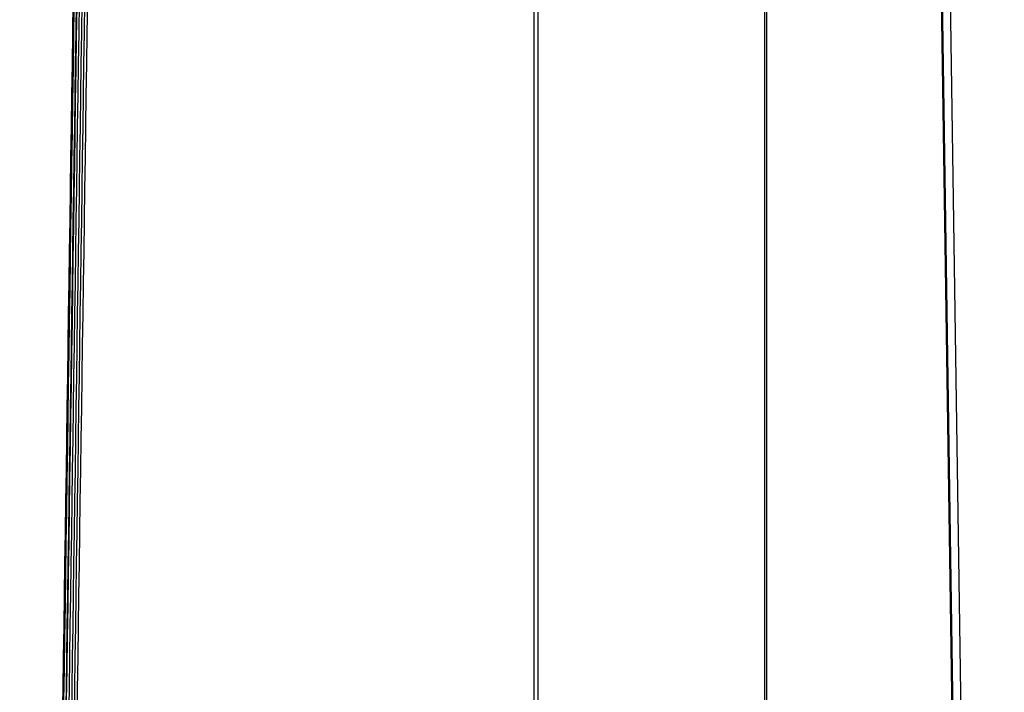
# Model space of a CAD drawing. Extents: x -19 to 1160, y -2382 to -1354.
# Tile 56 of 69: x 514 to 629, y -1510 to -1432. Entities that reach past the tile are written whole.
import ezdxf

# ---------------------------------------------------------------- set-up
doc = ezdxf.new("R2010")
doc.units = 0
doc.layers.add('1', color=7, linetype='CONTINUOUS')

msp = doc.modelspace()

# ---------------------------------------------------------------- linework, layer by layer
at = {"layer": '1', "color": 7}
for p, q in [((574.25, -1849.47, 64.19), (574.25, -1354.98, 64.19)), ((574.72, -1844.47, 55.2), (574.72, -1354.98, 55.2)), ((601.12, -1849.47, 65.6), (601.12, -1355.83, 65.6)), ((601.37, -1844.47, 56.6), (601.37, -1355.85, 56.6)), ((627.98, -1849.47, 67.01), (620.97, -1379.12, 66.64)), ((628.03, -1849.47, 67.01), (621.03, -1379.12, 66.64)), ((628.01, -1844.47, 58), (621.08, -1379.12, 57.63)), ((628.96, -1844.46, 59), (622.03, -1379.1, 58.63)), ((629.03, -1849.46, 66.01), (622.03, -1379.1, 65.64)), ((629.03, -1849.46, 66.01), (622.03, -1379.1, 65.64))]:
    msp.add_line(p, q, dxfattribs=at)
at = {"layer": '1', "color": 7, "extrusion": (0.014895, 0.999812, 0.012388)}
msp.add_lwpolyline([(-541.82, 53.18), (-541.82, 53.16), (-541.82, 53.13), (-541.83, 53.1), (-541.83, 53.08), (-541.83, 53.05), (-541.84, 53.03), (-541.84, 53), (-541.85, 52.97), (-541.85, 52.95), (-541.86, 52.92), (-541.87, 52.9), (-541.88, 52.87), (-541.89, 52.85), (-541.9, 52.82), (-541.91, 52.8), (-541.92, 52.77), (-541.93, 52.75), (-541.94, 52.72), (-541.95, 52.7), (-541.97, 52.68), (-541.98, 52.65), (-541.99, 52.63), (-542.01, 52.61), (-542.02, 52.59), (-542.04, 52.57), (-542.05, 52.55), (-542.07, 52.53), (-542.09, 52.51), (-542.1, 52.49), (-542.12, 52.47), (-542.14, 52.45), (-542.16, 52.44), (-542.18, 52.42), (-542.2, 52.4), (-542.22, 52.38), (-542.24, 52.37), (-542.26, 52.35), (-542.28, 52.34), (-542.3, 52.33), (-542.33, 52.31), (-542.35, 52.3), (-542.37, 52.29), (-542.39, 52.28), (-542.42, 52.27), (-542.44, 52.26), (-542.46, 52.25), (-542.48, 52.24), (-542.5, 52.24), (-542.52, 52.23), (-542.55, 52.22), (-542.57, 52.22), (-542.59, 52.21), (-542.61, 52.21), (-542.63, 52.2), (-542.65, 52.2), (-542.67, 52.19), (-542.69, 52.19), (-542.71, 52.19), (-542.73, 52.19), (-542.75, 52.19), (-542.77, 52.18), (-542.79, 52.18), (-542.81, 52.18), (-542.83, 52.18), (-542.87, 52.18), (-542.89, 52.19), (-542.9, 52.19), (-542.92, 52.19), (-542.94, 52.19), (-542.96, 52.19), (-542.98, 52.2), (-543, 52.2), (-543.02, 52.2), (-543.04, 52.21), (-543.06, 52.21), (-543.08, 52.22), (-543.09, 52.22), (-543.11, 52.23), (-543.13, 52.23), (-543.15, 52.24), (-543.18, 52.25), (-543.2, 52.26), (-543.22, 52.27), (-543.24, 52.27), (-543.26, 52.28), (-543.28, 52.29), (-543.3, 52.31), (-543.32, 52.32), (-543.34, 52.33), (-543.36, 52.34), (-543.38, 52.36), (-543.4, 52.37), (-543.42, 52.38), (-543.44, 52.4), (-543.46, 52.41)], dxfattribs=at)
at = {"layer": '1', "color": 7, "extrusion": (0.999889, -0.014902, -6.05746e-08)}
msp.add_arc((906.77, -213890.12, 541.83), 213947.23, 90.6100555, 90.7360399, dxfattribs=at)
at = {"layer": '1', "color": 7, "extrusion": (-0.999889, 0.014897, 2.57346e-09)}
msp.add_arc((-660.15, -170023.21, -541.82), 170071.52, 89.1587655, 89.315643, dxfattribs=at)
at = {"layer": '1', "color": 7, "extrusion": (-0.999889, 0.014896, 2.24426e-11)}
msp.add_arc((-905.32, -213890.08, -541.94), 213947.62, 89.2643477, 89.3903322, dxfattribs=at)
at = {"layer": '1', "color": 7, "extrusion": (0.999886, -0.015061, 0.001063)}
msp.add_arc((901.96, -211430.32, 542.51), 211487.75, 90.6158246, 90.7432747, dxfattribs=at)
at = {"layer": '1', "color": 7, "extrusion": (0.99983, -0.014873, 0.010876)}
msp.add_arc((686.63, -170214.89, 542.47), 170256.87, 90.6925228, 90.8492302, dxfattribs=at)
at = {"layer": '1', "color": 7, "extrusion": (0.999846, -0.014811, 0.009393)}
msp.add_arc((682.83, -170923.93, 542.68), 170966.42, 90.6883878, 90.8444443, dxfattribs=at)
at = {"layer": '1', "color": 7, "extrusion": (0.999866, -0.01477, 0.007006)}
msp.add_arc((676.76, -171396.12, 542.87), 171439.74, 90.6844657, 90.840091, dxfattribs=at)
at = {"layer": '1', "color": 7, "extrusion": (0.999883, -0.014744, 0.004057)}
msp.add_arc((669.28, -171694.38, 543.05), 171739.53, 90.6807784, 90.8361315, dxfattribs=at)
at = {"layer": '1', "color": 7, "extrusion": (0.999891, -0.01472, -0.000962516)}
msp.add_arc((660.86, -171952.11, 543.17), 172000.05, 90.6769482, 90.8320653, dxfattribs=at)

doc.saveas('drawing.dxf')
